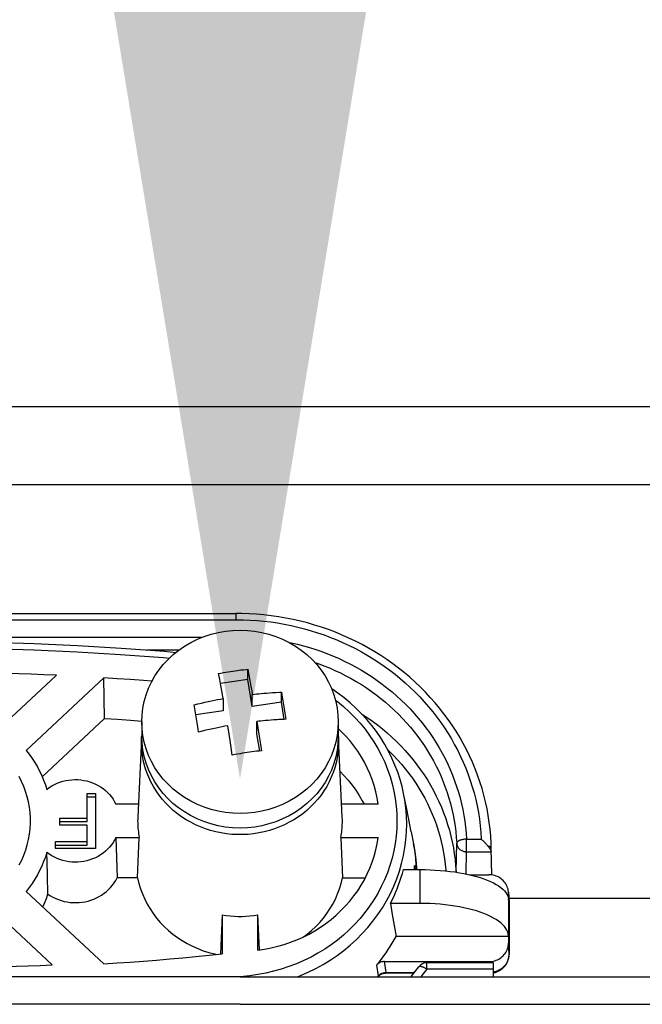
# Model space of a CAD drawing. Header units: centimetres. Extents: x 22052 to 56535, y 76485 to 78519.
# Tile 223 of 235: x 54388.59 to 54393.35, y 77898.17 to 77905.69. Entities that reach past the tile are written whole.
import ezdxf
from ezdxf import colors
from ezdxf.entities.mleader import LeaderData, LeaderLine
from ezdxf.math import Vec2, Vec3

# ---------------------------------------------------------------- set-up
doc = ezdxf.new("R2010")
doc.units = ezdxf.units.CM
doc.layers.add('$_urządzenia', color=250, linetype='Continuous')
doc.layers.add('IS_Opis', color=250, linetype='Continuous', lineweight=9)
doc.styles.add('styl1', font='ARIALN.TTF')

# ---------------------------------------------------------------- blocks, each defined once
blk = doc.blocks.new('A$C92957c0b')
at = {"layer": '$_urządzenia'}
for p, q in [((55, 0), (-55, 0)), ((92.535, -3.965), (-92.535, -3.965)), ((-31.792, -10.509), (-0.208, -10.509)), ((-0.208, -10.509), (-0.208, -10.83)), ((-31.792, -10.83), (-0.208, -10.83)), ((-30.064, -11.727), (-1.936, -11.727)), ((-4.763, -12.372), (-3.107, -12.372)), ((-0.121, -13.412), (0.044, -13.39)), ((0.044, -13.39), (0.175, -13.374)), ((0.175, -13.374), (0.306, -13.359)), ((0.306, -13.359), (0.393, -13.349)), ((0.393, -13.349), (0.45, -13.653)), ((0.393, -13.866), (0.393, -13.349)), ((-12.156, -16.285), (-9.346, -13.661)), ((-6.929, -13.792), (-10.878, -17.478)), ((-6.892, -15.855), (-6.929, -13.792)), ((-1.031, -13.877), (-1.089, -13.565)), ((-0.976, -14.174), (-1.031, -13.877)), ((0.393, -13.866), (-0.995, -14.069)), ((0.625, -15.249), (0.393, -13.866)), ((0.45, -13.653), (0.501, -13.929)), ((0.501, -13.929), (0.555, -14.234)), ((-0.926, -14.457), (-0.976, -14.174)), ((-0.857, -14.846), (-0.926, -14.457)), ((0.555, -14.234), (0.593, -14.445)), ((0.593, -14.445), (0.625, -14.629)), ((2.107, -14.516), (2.133, -14.664)), ((2.107, -15.033), (2.107, -14.516)), ((-0.857, -14.846), (-0.857, -15.466)), ((0.625, -14.629), (0.729, -14.618)), ((0.625, -15.249), (0.625, -14.629)), ((0.729, -14.618), (0.839, -14.606)), ((0.839, -14.606), (0.955, -14.595)), ((0.955, -14.595), (1.078, -14.583)), ((1.078, -14.583), (1.21, -14.572)), ((1.21, -14.572), (1.35, -14.561)), ((1.35, -14.561), (1.499, -14.549)), ((2.133, -14.664), (2.184, -14.965)), ((2.184, -14.965), (2.236, -15.272)), ((-2.287, -15.463), (-2.339, -15.165)), ((-2.236, -15.767), (-2.287, -15.463)), ((-0.857, -15.466), (-2.252, -15.67)), ((2.107, -15.033), (0.625, -15.249)), ((2.253, -15.903), (2.107, -15.033)), ((2.236, -15.272), (2.287, -15.583)), ((-10.067, -18.819), (-6.892, -15.855)), ((-5, -16.028), (-5, -16.766)), ((-2.184, -16.077), (-2.236, -15.767)), ((0.956, -16.002), (0.857, -16.013)), ((0.857, -16.013), (0.909, -16.335)), ((0.857, -16.633), (0.857, -16.013)), ((1.063, -15.991), (0.956, -16.002)), ((1.178, -15.979), (1.063, -15.991)), ((1.302, -15.968), (1.178, -15.979)), ((1.435, -15.956), (1.302, -15.968)), ((1.577, -15.944), (1.435, -15.956)), ((1.729, -15.933), (1.577, -15.944)), ((2.287, -15.583), (2.339, -15.899)), ((5, -16.028), (5, -16.766)), ((-0.556, -16.658), (-0.625, -16.23)), ((0.909, -16.335), (0.959, -16.655)), ((-5.01, -16.873), (-5.206, -20.878)), ((-5.016, -17.086), (-5.01, -16.873)), ((-5.01, -16.873), (-5.008, -16.828)), ((-5.008, -16.828), (-5, -16.738)), ((-0.506, -16.98), (-0.556, -16.658)), ((-0.451, -17.333), (-0.506, -16.98)), ((1.005, -17.513), (0.857, -16.633)), ((0.959, -16.655), (1.006, -16.956)), ((1.006, -16.956), (1.06, -17.305)), ((5, -16.738), (5.008, -16.828)), ((5.008, -16.828), (5.01, -16.873)), ((5.01, -16.873), (5.016, -17.086)), ((-0.393, -17.716), (-0.451, -17.333)), ((1.06, -17.305), (1.089, -17.499)), ((-0.262, -17.693), (-0.393, -17.716)), ((-0.131, -17.67), (-0.262, -17.693)), ((0, -17.648), (-0.131, -17.67)), ((-7.775, -19.666), (-7.362, -19.666)), ((-7.775, -21.106), (-7.775, -19.666)), ((-7.775, -19.845), (-7.362, -19.845)), ((-7.362, -19.666), (-7.362, -22.467)), ((8.469, -20.383), (8.328, -19.68)), ((8.328, -19.681), (8.328, -19.68)), ((-5.174, -20.223), (-6.315, -20.223)), ((7.038, -20.223), (5.174, -20.223)), ((8.593, -21.005), (8.469, -20.383)), ((-9.162, -20.926), (-7.775, -20.926)), ((-9.162, -21.277), (-9.162, -20.926)), ((8.717, -21.632), (8.593, -21.005)), ((-9.162, -21.106), (-7.775, -21.106)), ((-7.775, -21.277), (-9.162, -21.277)), ((-7.775, -22.296), (-7.775, -21.277)), ((-6.315, -21.91), (-5.13, -21.91)), ((-6.315, -21.91), (-6.253, -23.971)), ((-5.21, -23.971), (-5.13, -21.91)), ((5.13, -21.91), (7.038, -21.91)), ((5.13, -21.91), (5.21, -23.971)), ((8.717, -21.632), (8.836, -22.235)), ((11.527, -21.997), (12.28, -21.997)), ((11.527, -22.641), (11.527, -21.997)), ((-9.387, -22.117), (-7.775, -22.117)), ((-9.387, -22.467), (-9.387, -22.117)), ((-9.387, -22.296), (-7.775, -22.296)), ((-7.362, -22.467), (-9.387, -22.467)), ((10.994, -23.664), (11.027, -22.196)), ((12.814, -23.82), (12.79, -22.48)), ((-9.819, -23.144), (-9.83, -22.669)), ((8.949, -23.029), (8.976, -23.434)), ((11.501, -23.769), (11.527, -22.641)), ((11.527, -22.641), (12.793, -22.641)), ((-9.802, -23.854), (-9.819, -23.144)), ((8.314, -23.545), (9.164, -23.545)), ((8.872, -23.545), (8.878, -23.337)), ((8.912, -23.504), (8.878, -23.337)), ((8.976, -23.434), (8.977, -23.545)), ((9.164, -25.265), (9.164, -23.545)), ((-9.778, -24.793), (-9.802, -23.854)), ((-5.21, -23.971), (-6.253, -23.971)), ((5.21, -23.971), (6.376, -23.971)), ((10.995, -23.678), (10.994, -23.664)), ((11.685, -23.809), (12.665, -23.809)), ((-10.878, -24.655), (-6.929, -28.341)), ((13.665, -24.743), (13.664, -24.698)), ((13.664, -24.698), (13.69, -25.208)), ((13.665, -24.743), (13.665, -25.084)), ((13.665, -24.743), (13.691, -25.253)), ((13.679, -25), (79.175, -25)), ((9.164, -25.265), (7.657, -25.265)), ((7.657, -25.265), (7.751, -25.823)), ((13.664, -25.057), (13.664, -26.922)), ((13.665, -25.084), (13.664, -25.057)), ((13.69, -25.209), (13.691, -25.253)), ((13.691, -25.256), (13.69, -25.209)), ((13.691, -25.256), (13.691, -25.253)), ((13.691, -25.256), (13.691, -27.854)), ((-9.567, -28.393), (-12.234, -25.902)), ((-0.904, -25.856), (-0.997, -27.833)), ((-0.904, -25.856), (-0.904, -27.838)), ((0.987, -27.625), (0.904, -25.856)), ((0.904, -27.637), (0.904, -25.856)), ((7.751, -25.823), (7.845, -26.385)), ((7.845, -26.385), (7.939, -26.951)), ((13.665, -26.951), (7.939, -26.951)), ((13.664, -26.922), (13.665, -26.951)), ((13.665, -26.951), (13.665, -27.292)), ((13.691, -27.851), (13.665, -27.292)), ((-0.997, -27.833), (-0.997, -27.847)), ((13.691, -27.851), (13.691, -27.854)), ((6.954, -28.404), (7.039, -28.954)), ((7.348, -28.225), (12.665, -28.225)), ((7.43, -28.77), (7.348, -28.225)), ((12.892, -28.284), (9.508, -28.284)), ((9.508, -28.605), (9.508, -28.284)), ((12.665, -28.225), (12.668, -28.284)), ((12.904, -29), (12.892, -28.284)), ((13.443, -28.465), (13.398, -28.509)), ((0, -29), (-298.6, -29)), ((0.492, -28.944), (0, -28.996)), ((0, -29), (298.6, -29)), ((0.499, -29), (0.492, -28.944)), ((7.039, -28.954), (6.998, -29)), ((7.027, -29), (7.036, -28.989)), ((7.039, -28.954), (7.071, -28.919)), ((7.039, -28.954), (7.039, -28.961)), ((8.848, -28.821), (7.399, -28.821)), ((7.431, -28.784), (7.43, -28.77)), ((7.431, -28.784), (8.877, -28.784)), ((12.897, -28.605), (9.508, -28.605)), ((0, -30.4), (-300, -30.4)), ((0, -30.4), (300, -30.4))]:
    blk.add_line(p, q, dxfattribs=at)
for points in [[(12.79, -22.48), (12.782, -22.198), (12.761, -21.846), (12.73, -21.495), (12.688, -21.145), (12.635, -20.796), (12.572, -20.449), (12.497, -20.103), (12.412, -19.76), (12.317, -19.419), (12.211, -19.08), (12.094, -18.745), (11.967, -18.413), (11.83, -18.084), (11.682, -17.759), (11.525, -17.439), (11.358, -17.123), (11.181, -16.811), (10.994, -16.504), (10.799, -16.203), (10.593, -15.907), (10.379, -15.616), (10.156, -15.332), (9.924, -15.054), (9.683, -14.782), (9.434, -14.516), (9.177, -14.258), (8.912, -14.007), (8.64, -13.763), (8.36, -13.526), (8.072, -13.297), (7.778, -13.076), (7.477, -12.863), (7.169, -12.659), (6.856, -12.462), (6.536, -12.275), (6.21, -12.096), (5.879, -11.926), (5.543, -11.765), (5.203, -11.613), (4.857, -11.471), (4.507, -11.338), (4.154, -11.215), (3.796, -11.101), (3.435, -10.997), (3.072, -10.903), (2.705, -10.819), (2.336, -10.745), (1.965, -10.681), (1.592, -10.627), (1.217, -10.583), (0.842, -10.549), (0.465, -10.526), (0.088, -10.513), (-0.208, -10.509)], [(-0.208, -10.83), (0.153, -10.835), (0.51, -10.85), (0.865, -10.873), (1.216, -10.906), (1.563, -10.948), (1.91, -10.999), (2.255, -11.059), (2.599, -11.128), (2.941, -11.207), (3.28, -11.294), (3.616, -11.39), (3.949, -11.495), (4.279, -11.608), (4.605, -11.73), (4.928, -11.861), (5.246, -12), (5.561, -12.147), (5.87, -12.303), (6.175, -12.466), (6.475, -12.638), (6.769, -12.817), (7.058, -13.004), (7.341, -13.199), (7.619, -13.401), (7.89, -13.61), (8.154, -13.826), (8.412, -14.049), (8.663, -14.279), (8.908, -14.515), (9.145, -14.758), (9.374, -15.006), (9.596, -15.261), (9.81, -15.521), (10.016, -15.787), (10.215, -16.058), (10.405, -16.334), (10.586, -16.615), (10.759, -16.901), (10.924, -17.191), (11.079, -17.486), (11.226, -17.784), (11.363, -18.086), (11.491, -18.391), (11.61, -18.699), (11.72, -19.011), (11.821, -19.327), (11.913, -19.648), (11.995, -19.973), (12.068, -20.303), (12.132, -20.637), (12.185, -20.974), (12.227, -21.312), (12.259, -21.653), (12.28, -21.997)], [(-5, -16.028), (-4.986, -15.679), (-4.944, -15.332), (-4.875, -14.989), (-4.778, -14.652), (-4.654, -14.323), (-4.505, -14.003), (-4.33, -13.694), (-4.131, -13.398), (-3.909, -13.118), (-3.665, -12.853), (-3.401, -12.606), (-3.117, -12.378), (-2.817, -12.171), (-2.5, -11.985), (-2.169, -11.822), (-1.827, -11.683), (-1.474, -11.567), (-1.113, -11.477), (-0.745, -11.412), (-0.374, -11.373), (0, -11.36)], [(0, -11.36), (0.374, -11.373), (0.745, -11.412), (1.113, -11.477), (1.474, -11.567), (1.827, -11.683), (2.169, -11.822), (2.5, -11.985), (2.817, -12.171), (3.117, -12.378), (3.401, -12.606), (3.665, -12.853), (3.909, -13.118), (4.131, -13.398), (4.33, -13.694), (4.505, -14.003), (4.654, -14.323), (4.778, -14.652), (4.875, -14.989), (4.944, -15.332), (4.986, -15.679), (5, -16.028)], [(-28.739, -12.494), (-28.149, -12.44), (-25.944, -12.274), (-23.737, -12.141), (-21.528, -12.042), (-19.317, -11.975), (-17.106, -11.942), (-14.894, -11.942), (-12.683, -11.975), (-10.472, -12.042), (-8.263, -12.141), (-6.056, -12.274), (-3.851, -12.44), (-3.261, -12.494)], [(2.495, -11.983), (2.601, -12.004), (2.917, -12.077), (3.231, -12.158), (3.543, -12.247), (3.851, -12.345), (4.156, -12.45), (4.458, -12.563), (4.756, -12.685), (5.05, -12.813), (5.34, -12.95), (5.626, -13.094), (5.908, -13.246), (6.185, -13.405), (6.457, -13.572), (6.724, -13.745), (6.986, -13.926), (7.242, -14.113), (7.492, -14.307), (7.737, -14.507), (7.975, -14.714), (8.207, -14.927), (8.432, -15.146), (8.651, -15.371), (8.863, -15.601), (9.067, -15.837), (9.265, -16.078), (9.455, -16.325), (9.638, -16.576), (9.813, -16.832), (9.98, -17.092), (10.139, -17.357), (10.29, -17.625), (10.433, -17.898), (10.568, -18.174), (10.695, -18.454), (10.813, -18.738), (10.922, -19.024), (11.023, -19.313), (11.115, -19.605), (11.198, -19.899), (11.272, -20.194), (11.337, -20.491), (11.393, -20.789), (11.44, -21.089), (11.478, -21.39), (11.507, -21.692), (11.527, -21.997)], [(-28.406, -12.786), (-28.107, -12.759), (-25.91, -12.594), (-23.711, -12.461), (-21.509, -12.362), (-19.306, -12.296), (-17.102, -12.263), (-14.898, -12.263), (-12.694, -12.296), (-10.491, -12.362), (-8.289, -12.461), (-6.09, -12.594), (-3.893, -12.759), (-3.594, -12.786)], [(3.804, -13.004), (3.976, -13.063), (4.264, -13.172), (4.55, -13.287), (4.831, -13.411), (5.109, -13.542), (5.383, -13.68), (5.652, -13.825), (5.917, -13.977), (6.177, -14.136), (6.433, -14.302), (6.683, -14.475), (6.928, -14.654), (7.168, -14.839), (7.401, -15.031), (7.629, -15.229), (7.851, -15.433), (8.067, -15.642), (8.276, -15.857), (8.479, -16.078), (8.675, -16.303), (8.864, -16.534), (9.045, -16.77), (9.22, -17.01), (9.388, -17.255), (9.548, -17.504), (9.7, -17.757), (9.844, -18.014), (9.981, -18.275), (10.11, -18.539), (10.231, -18.807), (10.344, -19.078), (10.449, -19.352), (10.545, -19.629), (10.633, -19.908), (10.713, -20.189), (10.784, -20.472), (10.846, -20.756), (10.899, -21.041), (10.944, -21.328), (10.981, -21.616), (11.008, -21.905), (11.027, -22.196)], [(-9.346, -13.661), (-9.984, -13.633), (-10.623, -13.608), (-11.262, -13.586), (-11.901, -13.566), (-12.54, -13.549), (-13.179, -13.536), (-13.818, -13.525), (-14.457, -13.516), (-15.096, -13.511)], [(-1.089, -13.565), (-0.969, -13.544), (-0.848, -13.523), (-0.727, -13.503), (-0.606, -13.483), (-0.485, -13.464), (-0.364, -13.446), (-0.243, -13.429), (-0.121, -13.412)], [(-4.484, -13.966), (-4.918, -13.932), (-5.588, -13.882), (-6.259, -13.835), (-6.929, -13.792)], [(1.829, -14.529), (2.012, -14.52), (2.107, -14.516)], [(8.328, -19.682), (8.248, -19.325), (8.145, -18.954), (8.025, -18.587), (7.887, -18.226), (7.731, -17.87), (7.558, -17.522), (7.368, -17.181), (7.162, -16.848), (6.939, -16.524), (6.701, -16.21), (6.448, -15.907), (6.181, -15.615), (5.899, -15.334), (5.604, -15.066), (5.296, -14.811), (4.977, -14.569), (4.667, -14.356)], [(-2.339, -15.165), (-2.15, -15.119), (-1.967, -15.075), (-1.79, -15.035), (-1.619, -14.997), (-1.454, -14.962), (-1.295, -14.929), (-1.143, -14.899), (-0.997, -14.871), (-0.857, -14.846)], [(4.856, -14.925), (4.956, -15), (5.265, -15.255), (5.562, -15.525), (5.844, -15.807), (6.111, -16.102), (6.362, -16.409), (6.597, -16.726), (6.815, -17.053), (7.015, -17.391), (7.198, -17.736), (7.362, -18.088), (7.508, -18.449), (7.634, -18.814), (7.742, -19.184), (7.83, -19.559), (7.898, -19.936), (7.947, -20.316), (7.976, -20.698), (7.985, -21.079), (7.974, -21.461), (7.944, -21.843), (7.894, -22.222), (7.825, -22.598), (7.736, -22.971), (7.628, -23.34), (7.501, -23.703), (7.355, -24.061), (7.191, -24.412), (7.009, -24.754), (6.808, -25.09), (6.592, -25.415), (6.358, -25.73), (6.108, -26.035), (5.842, -26.328), (5.562, -26.608), (5.267, -26.877), (4.959, -27.131), (4.64, -27.369), (4.309, -27.594), (3.967, -27.803), (3.613, -27.997), (3.248, -28.176), (2.874, -28.338), (2.492, -28.483), (2.102, -28.612), (1.707, -28.722), (1.307, -28.814), (0.902, -28.888), (0.492, -28.944)], [(1.499, -14.549), (1.659, -14.539), (1.743, -14.534), (1.829, -14.529)], [(-6.892, -15.855), (-6.236, -15.898), (-5.581, -15.943), (-4.997, -15.987)], [(0, -20.696), (-0.374, -20.683), (-0.745, -20.644), (-1.113, -20.579), (-1.474, -20.488), (-1.827, -20.373), (-2.169, -20.234), (-2.5, -20.07), (-2.817, -19.885), (-3.117, -19.677), (-3.401, -19.45), (-3.665, -19.203), (-3.909, -18.938), (-4.131, -18.657), (-4.33, -18.362), (-4.505, -18.053), (-4.654, -17.733), (-4.778, -17.404), (-4.875, -17.067), (-4.944, -16.724), (-4.986, -16.377), (-5, -16.028)], [(5, -16.028), (4.986, -16.377), (4.944, -16.724), (4.875, -17.067), (4.778, -17.404), (4.654, -17.733), (4.505, -18.053), (4.33, -18.362), (4.131, -18.657), (3.909, -18.938), (3.665, -19.203), (3.401, -19.45), (3.117, -19.677), (2.817, -19.885), (2.5, -20.07), (2.169, -20.234), (1.827, -20.373), (1.474, -20.488), (1.113, -20.579), (0.745, -20.644), (0.374, -20.683), (0, -20.696)], [(2.062, -15.912), (1.975, -15.917), (1.89, -15.922), (1.729, -15.933)], [(2.339, -15.899), (2.244, -15.903), (2.062, -15.912)], [(6.181, -15.615), (6.206, -15.63), (6.475, -15.807), (6.738, -15.992), (6.996, -16.184), (7.247, -16.383), (7.491, -16.589), (7.729, -16.802), (7.96, -17.021), (8.184, -17.247), (8.401, -17.478), (8.61, -17.716), (8.811, -17.96), (9.004, -18.209), (9.19, -18.463), (9.367, -18.722), (9.535, -18.986), (9.696, -19.255), (9.847, -19.528), (9.99, -19.805), (10.123, -20.087), (10.248, -20.371), (10.363, -20.659), (10.47, -20.951), (10.566, -21.245), (10.654, -21.541), (10.731, -21.84), (10.799, -22.14), (10.858, -22.442), (10.906, -22.746), (10.945, -23.051), (10.974, -23.357), (10.994, -23.664)], [(-11.236, -23.308), (-11.11, -23.059), (-11, -22.804), (-10.905, -22.543), (-10.826, -22.279), (-10.762, -22.011), (-10.714, -21.74), (-10.682, -21.468), (-10.667, -21.195), (-10.667, -20.921), (-10.684, -20.648), (-10.717, -20.376), (-10.765, -20.106), (-10.83, -19.84), (-10.909, -19.577), (-11.005, -19.318), (-11.115, -19.065), (-11.24, -18.817)], [(-2.107, -16.549), (-2.133, -16.39), (-2.184, -16.077)], [(-0.625, -16.23), (-0.765, -16.255), (-0.911, -16.283), (-1.063, -16.313), (-1.222, -16.345), (-1.387, -16.38), (-1.558, -16.418), (-1.735, -16.459), (-1.918, -16.503), (-2.107, -16.549)], [(7.038, -20.223), (6.985, -19.902), (6.916, -19.586), (6.831, -19.274), (6.73, -18.965), (6.612, -18.661), (6.479, -18.364), (6.33, -18.073), (6.166, -17.788), (5.988, -17.512), (5.796, -17.244), (5.589, -16.985), (5.37, -16.736), (5.138, -16.498), (5, -16.369)], [(0, -21.434), (-0.379, -21.42), (-0.751, -21.381), (-1.118, -21.316), (-1.481, -21.224), (-1.837, -21.107), (-2.181, -20.966), (-2.513, -20.801), (-2.832, -20.613), (-3.132, -20.405), (-3.414, -20.177), (-3.677, -19.929), (-3.918, -19.666), (-4.139, -19.385), (-4.337, -19.088), (-4.511, -18.78), (-4.659, -18.461), (-4.781, -18.13), (-4.877, -17.794), (-4.945, -17.452), (-4.987, -17.105), (-5, -16.766)], [(5, -16.766), (4.985, -17.123), (4.942, -17.471), (4.873, -17.813), (4.775, -18.15), (4.65, -18.481), (4.5, -18.8), (4.325, -19.108), (4.125, -19.404), (3.903, -19.684), (3.661, -19.945), (3.398, -20.191), (3.117, -20.416), (2.817, -20.622), (2.5, -20.808), (2.17, -20.971), (1.828, -21.111), (1.474, -21.226), (1.113, -21.317), (0.748, -21.381), (0.377, -21.42), (0, -21.434)], [(5.209, -21.067), (5.208, -20.972), (5.206, -20.878), (5.01, -16.873)], [(-10.878, -17.478), (-10.723, -17.68), (-10.577, -17.886), (-10.441, -18.098), (-10.315, -18.315), (-10.197, -18.537), (-10.09, -18.763), (-9.993, -18.993), (-9.907, -19.227), (-9.83, -19.464)], [(-2.265, -21.264), (-2.508, -21.141), (-2.743, -21.006), (-2.97, -20.859), (-3.189, -20.701), (-3.397, -20.531), (-3.595, -20.351), (-3.782, -20.161), (-3.958, -19.962), (-4.122, -19.754), (-4.273, -19.538), (-4.411, -19.315), (-4.536, -19.085), (-4.647, -18.848), (-4.744, -18.607), (-4.826, -18.36), (-4.894, -18.11), (-4.947, -17.857), (-4.985, -17.601), (-5.008, -17.344), (-5.016, -17.086)], [(1.089, -17.499), (0.968, -17.513), (0.847, -17.527), (0.727, -17.543), (0.606, -17.558), (0.484, -17.575), (0.363, -17.592), (0.242, -17.61), (0.121, -17.629), (0, -17.648)], [(5.016, -17.086), (5.008, -17.344), (4.985, -17.601), (4.947, -17.857), (4.894, -18.11), (4.826, -18.36), (4.744, -18.607), (4.647, -18.848), (4.536, -19.085), (4.411, -19.315), (4.273, -19.538), (4.122, -19.754), (3.958, -19.962), (3.782, -20.161), (3.595, -20.351), (3.397, -20.531), (3.189, -20.701), (2.97, -20.859), (2.743, -21.006), (2.508, -21.141)], [(7.511, -17.438), (7.599, -17.521), (7.812, -17.736), (8.019, -17.958), (8.219, -18.184), (8.411, -18.417), (8.595, -18.655), (8.772, -18.897), (8.941, -19.145), (9.102, -19.397), (9.255, -19.653), (9.4, -19.914), (9.536, -20.179), (9.663, -20.447), (9.782, -20.719), (9.893, -20.994), (9.994, -21.272), (10.086, -21.552), (10.17, -21.836), (10.244, -22.121), (10.309, -22.407), (10.364, -22.696), (10.411, -22.986), (10.448, -23.277), (10.476, -23.569), (10.478, -23.612)], [(-9.83, -19.464), (-9.707, -19.374), (-9.579, -19.292), (-9.446, -19.219), (-9.307, -19.155), (-9.164, -19.099), (-9.017, -19.053), (-8.867, -19.017), (-8.714, -18.99), (-8.561, -18.973), (-8.406, -18.966), (-8.251, -18.969), (-8.097, -18.982), (-7.945, -19.005), (-7.793, -19.037), (-7.645, -19.079), (-7.501, -19.131), (-7.36, -19.192), (-7.225, -19.261), (-7.095, -19.339), (-6.97, -19.426), (-6.852, -19.52), (-6.742, -19.621), (-6.639, -19.73), (-6.545, -19.845), (-6.459, -19.965), (-6.383, -20.091), (-6.315, -20.223)], [(5.092, -18.555), (5.29, -18.757), (5.501, -18.997), (5.701, -19.246), (5.887, -19.503), (6.061, -19.768), (6.22, -20.041), (6.315, -20.223)], [(2.917, -29), (3.072, -28.941), (3.468, -28.768), (3.854, -28.579), (4.229, -28.373), (4.592, -28.15), (4.942, -27.912), (5.281, -27.658), (5.608, -27.388), (5.921, -27.103), (6.219, -26.804), (6.501, -26.492), (6.766, -26.167), (7.014, -25.831), (7.245, -25.484), (7.456, -25.128), (7.65, -24.762), (7.824, -24.388), (7.978, -24.008), (8.112, -23.62), (8.226, -23.228), (8.319, -22.831), (8.391, -22.43), (8.443, -22.027), (8.474, -21.623), (8.484, -21.217), (8.472, -20.812), (8.44, -20.408), (8.387, -20.006), (8.328, -19.681)], [(-5.206, -20.878), (-5.208, -20.972), (-5.209, -21.067)], [(-5.209, -21.067), (-5.208, -21.161), (-5.206, -21.255), (-5.201, -21.349), (-5.194, -21.443), (-5.185, -21.537), (-5.174, -21.631), (-5.162, -21.724), (-5.147, -21.817), (-5.13, -21.91)], [(2.508, -21.141), (2.265, -21.264), (2.015, -21.374), (1.759, -21.471), (1.497, -21.555), (1.231, -21.625), (0.962, -21.682), (0.689, -21.724), (0.414, -21.753), (0.138, -21.767), (-0.138, -21.767), (-0.414, -21.753), (-0.689, -21.724), (-0.962, -21.682), (-1.231, -21.625), (-1.497, -21.555), (-1.759, -21.471), (-2.015, -21.374), (-2.265, -21.264)], [(5.13, -21.91), (5.147, -21.817), (5.162, -21.724), (5.174, -21.631), (5.185, -21.537), (5.194, -21.443), (5.201, -21.349), (5.206, -21.255), (5.208, -21.161), (5.209, -21.067)], [(-6.315, -21.91), (-6.383, -22.042), (-6.459, -22.168), (-6.545, -22.288), (-6.639, -22.403), (-6.742, -22.512), (-6.852, -22.613), (-6.97, -22.707), (-7.095, -22.794), (-7.225, -22.872), (-7.36, -22.941), (-7.501, -23.002), (-7.645, -23.054), (-7.793, -23.096), (-7.945, -23.128), (-8.097, -23.151), (-8.251, -23.164), (-8.406, -23.167), (-8.561, -23.16), (-8.714, -23.143), (-8.867, -23.116), (-9.017, -23.08), (-9.164, -23.034), (-9.307, -22.978), (-9.446, -22.914), (-9.579, -22.841), (-9.707, -22.759), (-9.83, -22.669)], [(0.904, -27.637), (1.247, -27.588), (1.586, -27.524), (1.92, -27.444), (2.251, -27.349), (2.576, -27.239), (2.895, -27.115), (3.207, -26.976), (3.512, -26.823), (3.807, -26.657), (4.094, -26.477), (4.372, -26.285), (4.638, -26.08), (4.894, -25.864), (5.138, -25.635), (5.37, -25.397), (5.589, -25.148), (5.796, -24.889), (5.988, -24.621), (6.166, -24.345), (6.33, -24.06), (6.479, -23.769), (6.612, -23.472), (6.73, -23.168), (6.831, -22.859), (6.916, -22.547), (6.985, -22.231), (7.038, -21.91)], [(11.527, -21.997), (11.494, -21.998), (11.462, -22.001), (11.43, -22.004), (11.398, -22.008), (11.367, -22.013), (11.336, -22.018), (11.307, -22.024), (11.278, -22.031), (11.25, -22.038), (11.224, -22.046), (11.199, -22.055), (11.175, -22.064), (11.153, -22.073), (11.132, -22.083), (11.113, -22.093), (11.095, -22.104), (11.08, -22.115), (11.066, -22.126), (11.055, -22.138), (11.045, -22.149), (11.038, -22.161), (11.032, -22.173), (11.029, -22.184), (11.027, -22.196)], [(12.62, -22.349), (12.599, -22.324), (12.576, -22.297), (12.552, -22.269), (12.527, -22.241), (12.5, -22.212), (12.472, -22.182), (12.442, -22.151), (12.412, -22.12), (12.38, -22.089), (12.348, -22.058), (12.314, -22.027), (12.28, -21.997)], [(8.836, -22.235), (8.902, -22.625), (8.949, -23.029)], [(8.978, -23.545), (8.972, -23.344), (8.942, -22.946), (8.891, -22.55), (8.836, -22.236)], [(11.027, -22.196), (11.03, -22.23), (11.036, -22.263), (11.044, -22.296), (11.055, -22.328), (11.068, -22.36), (11.084, -22.39), (11.102, -22.419), (11.122, -22.448), (11.144, -22.474), (11.169, -22.499), (11.195, -22.523), (11.223, -22.544), (11.252, -22.564), (11.283, -22.581), (11.316, -22.597), (11.349, -22.61), (11.384, -22.621), (11.419, -22.63), (11.454, -22.636), (11.49, -22.64), (11.527, -22.641)], [(12.705, -22.46), (12.686, -22.435), (12.666, -22.408), (12.644, -22.379), (12.62, -22.349)], [(12.79, -22.48), (12.789, -22.47), (12.787, -22.46), (12.783, -22.45), (12.777, -22.441), (12.77, -22.431), (12.761, -22.422), (12.751, -22.412), (12.739, -22.403), (12.726, -22.395), (12.712, -22.386), (12.696, -22.378), (12.679, -22.37), (12.66, -22.363), (12.641, -22.356), (12.62, -22.349)], [(12.748, -22.527), (12.735, -22.506), (12.721, -22.484), (12.705, -22.46)], [(12.776, -22.58), (12.768, -22.564), (12.759, -22.546), (12.748, -22.527)], [(-9.83, -22.669), (-9.907, -22.906), (-9.993, -23.14), (-10.09, -23.37), (-10.197, -23.596), (-10.315, -23.818), (-10.441, -24.035), (-10.577, -24.247), (-10.723, -24.453), (-10.878, -24.655)], [(12.793, -22.641), (12.792, -22.631), (12.79, -22.62), (12.787, -22.608), (12.782, -22.595), (12.776, -22.58)], [(7.657, -25.265), (7.75, -25.081), (7.837, -24.895), (7.92, -24.707), (7.999, -24.517), (8.072, -24.326), (8.14, -24.132), (8.203, -23.938), (8.261, -23.742), (8.314, -23.545)], [(8.878, -23.337), (8.879, -23.378), (8.885, -23.419), (8.887, -23.431)], [(8.887, -23.431), (8.893, -23.459), (8.906, -23.498), (8.923, -23.536), (8.927, -23.545)], [(9.164, -23.545), (9.425, -23.547), (9.682, -23.555), (9.937, -23.567), (10.19, -23.585), (10.441, -23.608), (10.687, -23.635), (10.928, -23.668), (11.163, -23.705), (11.392, -23.746), (11.612, -23.792), (11.826, -23.843), (12.03, -23.897), (12.224, -23.955), (12.41, -24.018), (12.583, -24.083), (12.746, -24.152)], [(-9.778, -24.793), (-9.65, -24.876), (-9.518, -24.95), (-9.382, -25.016), (-9.241, -25.073), (-9.096, -25.122), (-8.948, -25.161), (-8.798, -25.192), (-8.646, -25.213), (-8.493, -25.225), (-8.339, -25.227), (-8.185, -25.22), (-8.033, -25.204), (-7.882, -25.179), (-7.732, -25.144), (-7.586, -25.1), (-7.443, -25.048), (-7.304, -24.986), (-7.17, -24.917), (-7.041, -24.839), (-6.917, -24.753), (-6.8, -24.66), (-6.689, -24.561), (-6.586, -24.454), (-6.49, -24.341), (-6.403, -24.224), (-6.324, -24.1), (-6.253, -23.971)], [(-5.21, -23.971), (-5.144, -24.248), (-5.063, -24.519), (-4.965, -24.784), (-4.851, -25.044), (-4.721, -25.298), (-4.576, -25.544), (-4.417, -25.782), (-4.243, -26.011), (-4.056, -26.23), (-3.856, -26.439), (-3.644, -26.638), (-3.42, -26.824), (-3.185, -26.999), (-2.939, -27.161), (-2.685, -27.31), (-2.421, -27.445), (-2.149, -27.566), (-1.871, -27.673), (-1.587, -27.764), (-1.296, -27.84), (-1.175, -27.866)], [(3.234, -26.963), (3.42, -26.824), (3.644, -26.638), (3.856, -26.439), (4.056, -26.23), (4.243, -26.011), (4.417, -25.782), (4.576, -25.544), (4.721, -25.298), (4.851, -25.044), (4.965, -24.784), (5.063, -24.519), (5.144, -24.248), (5.21, -23.971)], [(12.815, -23.82), (12.741, -23.812), (12.665, -23.809)], [(13.664, -24.698), (13.662, -24.673), (13.654, -24.603), (13.64, -24.535), (13.621, -24.468), (13.596, -24.402), (13.566, -24.338), (13.531, -24.276), (13.491, -24.217), (13.447, -24.161), (13.398, -24.108), (13.345, -24.059), (13.289, -24.013), (13.229, -23.972), (13.165, -23.934), (13.099, -23.902), (13.031, -23.874), (12.96, -23.851), (12.888, -23.833), (12.815, -23.82)], [(12.746, -24.152), (12.897, -24.224), (13.035, -24.299), (13.16, -24.376), (13.273, -24.456), (13.372, -24.538), (13.456, -24.621), (13.527, -24.707), (13.583, -24.793), (13.625, -24.88), (13.652, -24.968), (13.664, -25.057)], [(-10.033, -25.444), (-10.028, -25.434), (-9.936, -25.224), (-9.853, -25.01), (-9.778, -24.793)], [(13.664, -26.922), (13.652, -26.824), (13.625, -26.728), (13.583, -26.633), (13.527, -26.538), (13.456, -26.444), (13.372, -26.353), (13.273, -26.263), (13.16, -26.176), (13.035, -26.091), (12.897, -26.009), (12.746, -25.93), (12.583, -25.855), (12.41, -25.783), (12.224, -25.715), (12.03, -25.651), (11.826, -25.592), (11.612, -25.536), (11.392, -25.486), (11.163, -25.441), (10.928, -25.4), (10.687, -25.365), (10.441, -25.334), (10.19, -25.31), (9.937, -25.29), (9.682, -25.276), (9.425, -25.268), (9.164, -25.265)], [(-0.904, -25.856), (-0.704, -25.885), (-0.504, -25.907), (-0.303, -25.922), (-0.101, -25.929), (0.101, -25.929), (0.303, -25.922), (0.504, -25.907), (0.704, -25.885), (0.904, -25.856)], [(6.954, -28.404), (7.079, -28.252), (7.2, -28.098), (7.318, -27.941), (7.431, -27.782), (7.541, -27.62), (7.646, -27.456), (7.748, -27.29), (7.845, -27.122), (7.939, -26.951)], [(12.665, -28.225), (12.741, -28.223), (12.815, -28.215), (12.888, -28.202), (12.96, -28.184), (13.031, -28.161), (13.099, -28.133), (13.165, -28.1), (13.229, -28.063), (13.289, -28.022), (13.345, -27.976), (13.398, -27.927), (13.447, -27.874), (13.491, -27.818), (13.531, -27.759), (13.566, -27.697), (13.596, -27.633), (13.621, -27.567), (13.64, -27.5), (13.654, -27.432), (13.662, -27.362), (13.665, -27.292)], [(-6.929, -28.341), (-6.259, -28.298), (-5.588, -28.251), (-4.918, -28.201), (-4.248, -28.148), (-3.579, -28.093), (-2.91, -28.034), (-2.241, -27.971), (-1.572, -27.906), (-0.904, -27.838)], [(13.386, -28.549), (13.427, -28.508), (13.477, -28.452), (13.522, -28.392), (13.562, -28.329), (13.597, -28.263), (13.627, -28.195), (13.651, -28.124), (13.67, -28.053), (13.683, -27.98), (13.69, -27.906), (13.691, -27.854)], [(13.691, -27.851), (13.689, -27.912), (13.683, -27.972), (13.672, -28.032), (13.657, -28.092), (13.638, -28.15), (13.615, -28.207), (13.588, -28.263), (13.557, -28.316), (13.523, -28.368), (13.484, -28.418), (13.443, -28.465)], [(-15, -28.532), (-14.396, -28.526), (-13.792, -28.518), (-13.188, -28.508), (-12.585, -28.495), (-11.981, -28.48), (-11.377, -28.462), (-10.774, -28.441), (-10.17, -28.418), (-9.567, -28.393)], [(7.348, -28.225), (7.297, -28.228), (7.247, -28.235), (7.199, -28.246), (7.152, -28.263), (7.107, -28.283), (7.064, -28.308), (7.025, -28.336), (6.988, -28.368), (6.954, -28.404)], [(8.701, -29), (8.722, -28.976), (8.917, -28.734), (9.105, -28.488)], [(9.105, -28.488), (9.11, -28.482), (9.118, -28.475), (9.128, -28.471), (9.139, -28.467), (9.152, -28.465), (9.166, -28.465), (9.182, -28.465), (9.199, -28.467), (9.217, -28.471), (9.237, -28.475), (9.258, -28.481), (9.28, -28.489), (9.303, -28.497), (9.326, -28.507), (9.351, -28.518), (9.376, -28.53), (9.401, -28.543), (9.428, -28.557), (9.454, -28.572), (9.481, -28.588), (9.508, -28.605)], [(12.9, -28.799), (12.921, -28.795), (12.999, -28.774), (13.074, -28.747), (13.146, -28.715), (13.214, -28.678), (13.278, -28.637), (13.338, -28.591), (13.386, -28.549)], [(13.398, -28.509), (13.35, -28.551), (13.3, -28.59)], [(13.387, -28.548), (13.394, -28.538), (13.398, -28.525), (13.398, -28.509)], [(7.036, -28.989), (7.053, -28.97), (7.083, -28.941), (7.116, -28.914), (7.151, -28.891), (7.187, -28.871), (7.225, -28.854), (7.264, -28.84), (7.303, -28.83), (7.343, -28.824), (7.382, -28.821), (7.399, -28.821)], [(7.039, -28.961), (7.039, -28.974), (7.038, -28.983), (7.037, -28.988), (7.037, -28.989)], [(7.039, -28.961), (7.072, -28.927), (7.108, -28.895)], [(7.071, -28.919), (7.108, -28.886), (7.148, -28.857), (7.191, -28.832), (7.235, -28.811), (7.282, -28.794), (7.331, -28.782)], [(7.108, -28.895), (7.148, -28.867), (7.19, -28.842), (7.235, -28.822), (7.282, -28.806), (7.331, -28.794)], [(7.331, -28.782), (7.381, -28.774), (7.43, -28.77)], [(7.331, -28.794), (7.381, -28.787), (7.431, -28.784)], [(7.399, -28.821), (7.41, -28.819), (7.42, -28.815), (7.427, -28.807), (7.431, -28.797), (7.431, -28.784)], [(9.508, -28.605), (9.312, -28.862), (9.201, -29)], [(13.3, -28.59), (13.247, -28.626), (13.191, -28.658), (13.133, -28.687), (13.074, -28.712), (13.013, -28.734), (12.95, -28.752), (12.9, -28.763)]]:
    blk.add_lwpolyline(points, dxfattribs=at)
blk.add_arc((9.508, -28.784), 0.5, 90, 143.6207, dxfattribs=at)

msp = doc.modelspace()

# ---------------------------------------------------------------- block references
at = {"layer": '$_urządzenia', "xscale": 0.15, "yscale": 0.15, "zscale": 0.15}
msp.add_blockref('A$C92957c0b', (54390.2747, 77902.7323), dxfattribs=at)

# ---------------------------------------------------------------- leaders
at = {"layer": 'IS_Opis'}
ml = msp.add_multileader_mtext('Standard', dxfattribs=at)
ml.set_content('2', color=256, style='styl1')
ml.set_leader_properties()
ml.build(insert=Vec2(0, 0))
ml.multileader.update_dxf_attribs({"dogleg_length": 5, "arrow_head_size": 10})
ctx = ml.context
ctx.base_point, ctx.char_height, ctx.arrow_head_size, ctx.landing_gap_size, ctx.plane_origin = Vec3(54393.9214, 77920.4648), 15, 10, 5, Vec3(54431.5261, 77901.8811)
notes = []
notes.append((ctx, [(1, (1, 1, 0), (54390.2747, 77920.4648), (1, 0), 3.6467, [(0, [(54390.2747, 77899.8922)], 0, [])])]))
ctx.mtext.insert, ctx.mtext.flow_direction = Vec3(54398.9214, 77927.9648), 5
for ctx, leaders in notes:
    for number, flags, end, landing, length, lines in leaders:
        leader = LeaderData()
        leader.index, (leader.has_last_leader_line, leader.has_dogleg_vector, leader.attachment_direction) = number, flags
        leader.last_leader_point, leader.dogleg_vector, leader.dogleg_length = Vec3(end), Vec3(landing), length
        for number, points, colour, breaks in lines:
            line = LeaderLine()
            line.index, line.vertices, line.color, line.breaks = number, Vec3.list(points), colors.encode_raw_color(colour), breaks
            leader.lines.append(line)
        ctx.leaders.append(leader)

doc.saveas('drawing.dxf')
